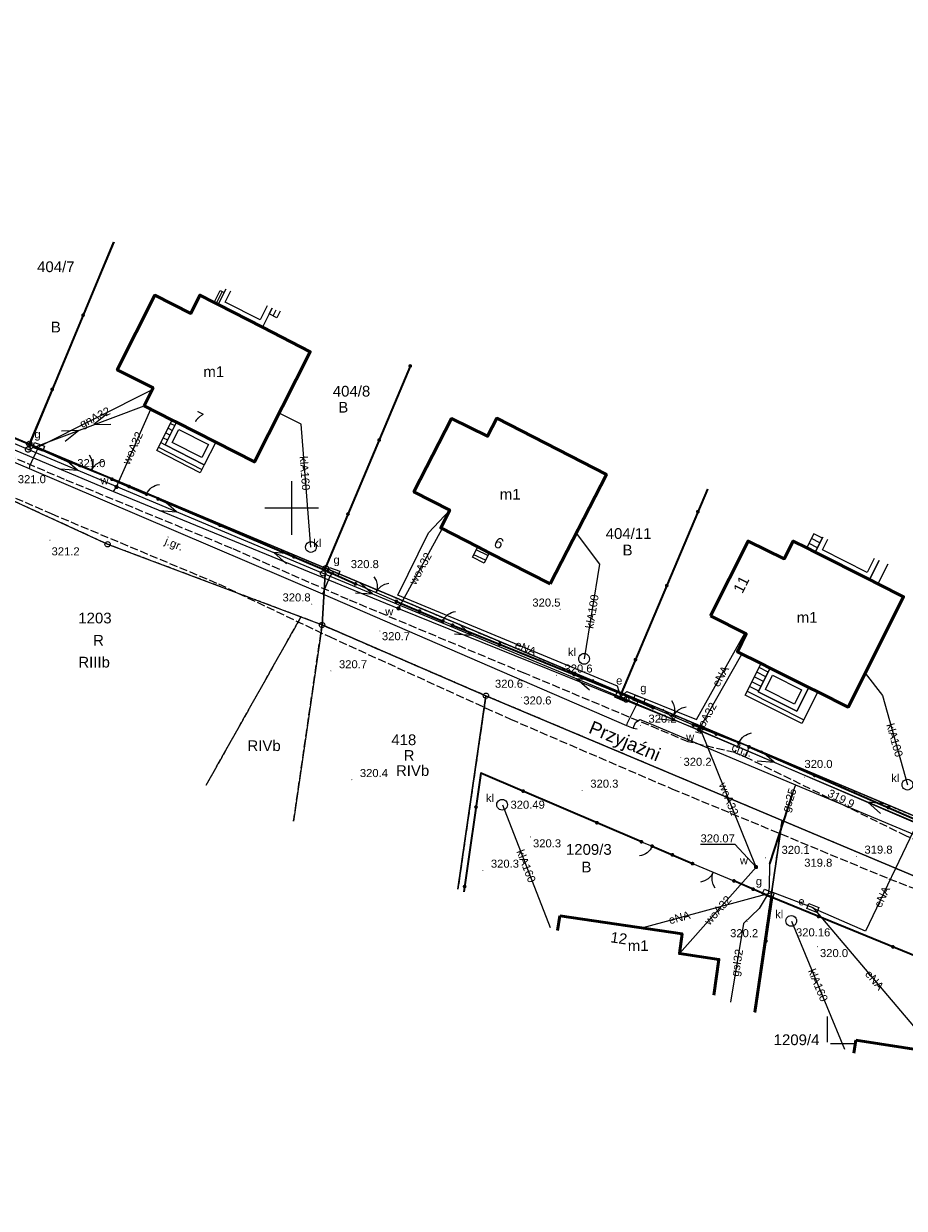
# Model space of a CAD drawing. Extents: x 6589215 to 6589645, y 5598604 to 5598830.
# Tile 3 of 6: x 6589325 to 6589407, y 5598685 to 5598795. Entities that reach past the tile are written whole.
import ezdxf
from ezdxf.enums import TextEntityAlignment as Align

# ---------------------------------------------------------------- set-up
doc = ezdxf.new("R2010")
doc.units = 0
doc.header["$LTSCALE"] = 0.5
for name, pattern in [('PRZER1-1', [2, 1, -1]), ('PRZER2-1', [3, 2, -1]), ('PRZER3-1', [4, 3, -1])]:
    doc.linetypes.add(name, pattern=pattern)
doc.layers.get('0').update_dxf_attribs({"linetype": 'CONTINUOUS', "lineweight": 13})
for name, color, linetype, lineweight in [('EGBS', 7, 'CONTINUOUS', 18), ('EGBT', 7, 'CONTINUOUS', 18), ('EGBU', 7, 'CONTINUOUS', 50), ('EGBU_O', 7, 'CONTINUOUS', 50), ('EGDE', 7, 'CONTINUOUS', 18), ('EGDE_O', 7, 'CONTINUOUS', 18), ('EGPG', 7, 'CONTINUOUS', 18), ('GELULI_O', 7, 'PRZER3-1', 18), ('GUPPRZ_O', 7, 'CONTINUOUS', 18), ('OTKC', 7, 'PRZER2-1', 18), ('OTKC_O', 7, 'PRZER2-1', 18), ('OTKJ', 7, 'PRZER3-1', 18), ('OTKJ_O', 7, 'PRZER3-1', 18), ('OTOB', 7, 'CONTINUOUS', 18), ('OTOF', 7, 'CONTINUOUS', 18), ('OTOO', 7, 'CONTINUOUS', 35), ('OTRN', 7, 'CONTINUOUS', 13), ('OTRN_O', 7, 'CONTINUOUS', 13), ('SULO', 7, 'CONTINUOUS', 35), ('SUPP', 7, 'PRZER1-1', 18)]:
    doc.layers.add(name, color=color, linetype=linetype, lineweight=lineweight)
for name, color, linetype, lineweight, true_color in [('EGKK', 7, 'PRZER3-1', 18, 0x24bc24), ('EGKK_O', 7, 'PRZER3-1', 18, 0x24bc24), ('EGUG', 7, 'PRZER1-1', 18, 0x008000), ('EGUG_O', 7, 'PRZER1-1', 18, 0x008000), ('SUEP', 1, 'CONTINUOUS', 18, 0xff0000), ('SUEP_O', 1, 'CONTINUOUS', 18, 0xff0000), ('SUES', 1, 'CONTINUOUS', 18, 0xff0000), ('SUES_O', 1, 'CONTINUOUS', 18, 0xff0000), ('SUGP', 7, 'CONTINUOUS', 18, 0xbfbf00), ('SUGP_O', 7, 'CONTINUOUS', 18, 0xbfbf00), ('SUGS', 7, 'CONTINUOUS', 18, 0xbfbf00), ('SUGS_O', 7, 'CONTINUOUS', 18, 0xbfbf00), ('SUKM', 7, 'CONTINUOUS', 18, 0x803300), ('SUKM_O', 7, 'CONTINUOUS', 18, 0x803300), ('SUKP', 7, 'CONTINUOUS', 18, 0x803300), ('SUKP_O', 7, 'CONTINUOUS', 18, 0x803300), ('SUWP', 5, 'CONTINUOUS', 18, 0x0000ff), ('SUWP_O', 5, 'CONTINUOUS', 18, 0x0000ff), ('SUWW', 5, 'CONTINUOUS', 18, 0x0000ff), ('SUWW_O', 5, 'CONTINUOUS', 18, 0x0000ff)]:
    doc.layers.add(name, color=color, linetype=linetype, lineweight=lineweight, true_color=true_color)
doc.styles.add('GEO-INFO', font='arial.ttf')

# ---------------------------------------------------------------- blocks, each defined once
blk = doc.blocks.new('KOLO')
blk.add_hatch(color=0).paths.add_polyline_path([(-0.5, 0), (-0.482963, -0.12941), (-0.433013, -0.25), (-0.353553, -0.353553), (-0.25, -0.433013), (-0.12941, -0.482963), (0, -0.5), (0.12941, -0.482963), (0.25, -0.433013), (0.353553, -0.353553), (0.433013, -0.25), (0.482963, -0.12941), (0.5, 0), (0.482963, 0.12941), (0.433013, 0.25), (0.353553, 0.353553), (0.25, 0.433013), (0.12941, 0.482963), (0, 0.5), (-0.12941, 0.482963), (-0.25, 0.433013), (-0.353553, 0.353553), (-0.433013, 0.25), (-0.482963, 0.12941)])
blk = doc.blocks.new('SUEP1')
at = {"color": 0}
blk.add_lwpolyline([(-1.5, -1), (1.5, 0), (-1.5, 1)], dxfattribs=at)
blk = doc.blocks.new('OKRAG_PELNY')
at = {"color": 0}
blk.add_lwpolyline([(0, 0.5), (0.12941, 0.482963), (0.25, 0.433013), (0.353553, 0.353553), (0.433013, 0.25), (0.482963, 0.12941), (0.5, 0), (0.482963, -0.12941), (0.433013, -0.25), (0.353553, -0.353553), (0.25, -0.433013), (0.12941, -0.482963), (0, -0.5), (-0.12941, -0.482963), (-0.25, -0.433013), (-0.353553, -0.353553), (-0.433013, -0.25), (-0.482963, -0.12941), (-0.5, 0), (-0.482963, 0.12941), (-0.433013, 0.25), (-0.353553, 0.353553), (-0.25, 0.433013), (-0.12941, 0.482963)], close=True, dxfattribs=at)
blk = doc.blocks.new('SZAFA1')
at = {"color": 0}
blk.add_lwpolyline([(-1, -0.5), (-1, 0.5), (1, 0.5), (1, -0.5)], close=True, dxfattribs=at)
blk = doc.blocks.new('SLBRA')
at = {"color": 0}
for points in [[(1.732051, 1), (1.414214, 0.585786), (1, 0.267949), (0.517638, 0.068148), (0, 0)], [(0, 0), (0.517638, -0.068148), (1, -0.267949), (1.414214, -0.585786), (1.732051, -1)]]:
    blk.add_lwpolyline(points, dxfattribs=at)
blk = doc.blocks.new('KTOK04')
at = {"color": 0}
blk.add_lwpolyline([(0, 0), (-0.01711, -0.261052), (-0.068148, -0.517638), (-0.152241, -0.765367), (-0.267949, -1), (-0.413293, -1.217523), (-0.585786, -1.414214), (-0.782477, -1.586707), (-1, -1.732051)], dxfattribs=at)
blk = doc.blocks.new('EPPGN')
blk.add_hatch(color=0).paths.add_polyline_path([(0, -0.09), (0.027812, -0.085595), (0.052901, -0.072812), (0.072812, -0.052901), (0.085595, -0.027812), (0.09, 0), (0.085595, 0.027812), (0.072812, 0.052901), (0.052901, 0.072812), (0.027812, 0.085595), (0, 0.09), (-0.027812, 0.085595), (-0.052901, 0.072812), (-0.072812, 0.052901), (-0.085595, 0.027812), (-0.09, 0), (-0.085595, -0.027812), (-0.072812, -0.052901), (-0.052901, -0.072812), (-0.027812, -0.085595)])
blk = doc.blocks.new('EPPGS')
at = {"color": 0}
blk.add_lwpolyline([(0, 0.5), (0.154508, 0.475528), (0.293893, 0.404508), (0.404508, 0.293893), (0.475528, 0.154508), (0.5, 0), (0.475528, -0.154508), (0.404508, -0.293893), (0.293893, -0.404508), (0.154508, -0.475528), (0, -0.5), (-0.154508, -0.475528), (-0.293893, -0.404508), (-0.404508, -0.293893), (-0.475528, -0.154508), (-0.5, 0), (-0.475528, 0.154508), (-0.404508, 0.293893), (-0.293893, 0.404508), (-0.154508, 0.475528)], close=True, dxfattribs=at)

msp = doc.modelspace()

# ---------------------------------------------------------------- linework, layer by layer
at = {"color": 7, "linetype": 'Continuous', "lineweight": 13, "elevation": 100, "flags": 128}
for points in [[(6589350, 5598747.5), (6589350, 5598752.5)], [(6589347.5, 5598750), (6589352.5, 5598750)], [(6589400, 5598700.12), (6589400, 5598702.5)], [(6589400.29, 5598700), (6589402.5, 5598700)]]:
    msp.add_lwpolyline(points, dxfattribs=at)
at = {"layer": 'EGBS', "color": 7, "linetype": 'Continuous', "lineweight": 18, "elevation": 10.18}
for points in [[(6589343.33, 5598770.3), (6589343.69, 5598770.12), (6589343.12, 5598769), (6589342.76, 5598769.19)], [(6589337.4, 5598755.35), (6589338.85, 5598758.2), (6589339.25, 5598758), (6589338.18, 5598755.9), (6589341.84, 5598754.04), (6589341.45, 5598753.28)], [(6589367.36, 5598746.36), (6589368.43, 5598745.82), (6589367.95, 5598744.84), (6589366.88, 5598745.39)], [(6589392.33, 5598732.52), (6589393.81, 5598735.47), (6589394.66, 5598735.04), (6589393.55, 5598732.82), (6589397.15, 5598731.02), (6589398.26, 5598733.24), (6589399.1, 5598732.82), (6589397.63, 5598729.87)]]:
    msp.add_lwpolyline(points, close=True, dxfattribs=at)
at = {"layer": 'EGBS', "color": 7, "linetype": 'Continuous', "lineweight": 18, "elevation": 10.18, "flags": 128}
for points in [[(6589343.51, 5598770.21), (6589342.95, 5598769.09)], [(6589348.26, 5598767.94), (6589348.55, 5598768.51)], [(6589338.47, 5598757.44), (6589338.86, 5598757.24)], [(6589338.69, 5598757.89), (6589339.09, 5598757.69)], [(6589337.79, 5598756.11), (6589338.18, 5598755.9)], [(6589338.01, 5598756.55), (6589338.41, 5598756.35)], [(6589338.24, 5598757), (6589338.64, 5598756.8)], [(6589337.56, 5598755.66), (6589341.61, 5598753.6)], [(6589399.31, 5598746.74), (6589398.52, 5598747.14)], [(6589399.54, 5598747.19), (6589398.75, 5598747.58)], [(6589368.3, 5598745.55), (6589367.22, 5598746.08)], [(6589399.09, 5598746.29), (6589398.3, 5598746.69)], [(6589368.08, 5598745.11), (6589367, 5598745.63)], [(6589394.48, 5598734.68), (6589393.63, 5598735.11)], [(6589394.03, 5598733.79), (6589393.18, 5598734.22)], [(6589394.26, 5598734.24), (6589393.41, 5598734.66)], [(6589392.51, 5598732.88), (6589397.8, 5598730.22)], [(6589393.59, 5598732.89), (6589392.73, 5598733.32)], [(6589393.81, 5598733.34), (6589392.96, 5598733.77)]]:
    msp.add_lwpolyline(points, dxfattribs=at)
at = {"layer": 'EGBS', "color": 7, "linetype": 'Continuous', "lineweight": 18, "elevation": 10.18}
for points in [[(6589348.92, 5598768.36), (6589348.61, 5598767.76), (6589347.9, 5598768.13), (6589348.18, 5598768.66)], [(6589398.08, 5598746.26), (6589398.76, 5598747.6)], [(6589399.58, 5598747.26), (6589398.87, 5598745.86), (6589398.08, 5598746.26)], [(6589405.64, 5598744.74), (6589404.72, 5598742.91), (6589403.93, 5598743.31), (6589404.83, 5598745.08)]]:
    msp.add_lwpolyline(points, dxfattribs=at)
at = {"layer": 'EGBT', "color": 7, "linetype": 'Continuous', "lineweight": 18, "elevation": 10.18}
for points in [[(6589343.12, 5598769), (6589343.69, 5598770.12), (6589343.87, 5598770.46)], [(6589343.79, 5598769.22), (6589344.14, 5598769.89), (6589344.33, 5598770.27)], [(6589348.18, 5598768.66), (6589347.9, 5598768.13), (6589347.26, 5598766.88), (6589343.12, 5598769)], [(6589347.71, 5598768.86), (6589347.04, 5598767.55), (6589343.79, 5598769.22)], [(6589398.87, 5598745.86), (6589399.58, 5598747.26)], [(6589399.54, 5598746.08), (6589400.04, 5598747.07)], [(6589404.36, 5598745.27), (6589403.71, 5598743.98), (6589399.54, 5598746.08)], [(6589404.83, 5598745.08), (6589403.93, 5598743.31), (6589398.87, 5598745.86)]]:
    msp.add_lwpolyline(points, dxfattribs=at)
for points in [[(6589338.18, 5598755.9), (6589339.25, 5598758), (6589342.9, 5598756.14), (6589341.84, 5598754.04)], [(6589338.85, 5598756.12), (6589339.47, 5598757.33), (6589342.23, 5598755.92), (6589341.62, 5598754.71)], [(6589393.55, 5598732.82), (6589394.66, 5598735.04), (6589398.26, 5598733.24), (6589397.15, 5598731.02)], [(6589394.22, 5598733.04), (6589394.88, 5598734.37), (6589397.59, 5598733.01), (6589396.93, 5598731.69)]]:
    msp.add_lwpolyline(points, close=True, dxfattribs=at)
at = {"layer": 'EGBU', "color": 7, "linetype": 'Continuous', "lineweight": 50, "elevation": 10.18}
for points in [[(6589336.22, 5598759.54), (6589337.06, 5598761.21), (6589333.72, 5598762.9), (6589337.23, 5598769.86), (6589340.58, 5598768.17), (6589341.43, 5598769.87), (6589342.76, 5598769.19), (6589343.12, 5598769), (6589347.26, 5598766.88), (6589351.73, 5598764.59), (6589346.51, 5598754.3), (6589342.9, 5598756.14), (6589339.25, 5598758), (6589338.85, 5598758.2)], [(6589374.11, 5598742.92), (6589368.43, 5598745.82), (6589367.36, 5598746.36), (6589363.91, 5598748.13), (6589364.75, 5598749.8), (6589361.41, 5598751.51), (6589364.92, 5598758.35), (6589368.28, 5598756.7), (6589369.15, 5598758.38), (6589379.37, 5598753.11)], [(6589389.09, 5598739.92), (6589392.59, 5598746.91), (6589395.97, 5598745.25), (6589396.81, 5598746.9), (6589398.08, 5598746.26), (6589398.87, 5598745.86), (6589403.93, 5598743.31), (6589404.72, 5598742.91), (6589407.12, 5598741.7), (6589401.93, 5598731.4), (6589399.1, 5598732.82), (6589398.26, 5598733.24), (6589394.66, 5598735.04), (6589393.81, 5598735.47), (6589391.6, 5598736.57), (6589392.43, 5598738.23)]]:
    msp.add_lwpolyline(points, close=True, dxfattribs=at)
for points in [[(6589374.81, 5598710.54), (6589375.01, 5598711.91)], [(6589375.01, 5598711.91), (6589386.43, 5598710.24), (6589386.19, 5598708.39), (6589389.88, 5598707.85), (6589389.4, 5598704.5)], [(6589402.46, 5598699.1), (6589402.65, 5598700.31)], [(6589402.65, 5598700.31), (6589414.1, 5598698.53), (6589413.83, 5598696.69), (6589417.52, 5598696.11), (6589417.04, 5598693.07)]]:
    msp.add_lwpolyline(points, dxfattribs=at)
at = {"layer": 'EGDE', "color": 7, "linetype": 'Continuous', "lineweight": 18, "elevation": 10.22}
for points in [[(6589232.1, 5598795.22), (6589231.37, 5598790.1), (6589252.28, 5598781.28), (6589290.16, 5598765.31), (6589306.75, 5598758.33), (6589313.78, 5598755.37), (6589332.81, 5598746.61), (6589352.83, 5598739.08), (6589353.16, 5598744.37), (6589325.5, 5598755.98), (6589297.84, 5598767.6), (6589270.18, 5598779.22)], [(6589352.83, 5598739.08), (6589368.13, 5598732.46), (6589395.77, 5598720.81), (6589420.11, 5598710.56), (6589423.43, 5598709.17), (6589425.19, 5598708.43), (6589444.18, 5598700.48), (6589451.09, 5598697.59), (6589463.28, 5598692.49), (6589482.19, 5598684.58), (6589489.46, 5598681.53), (6589491.39, 5598686.15), (6589463.75, 5598697.79), (6589436.1, 5598709.44), (6589408.45, 5598721.08), (6589380.81, 5598732.72), (6589353.16, 5598744.37)]]:
    msp.add_lwpolyline(points, close=True, dxfattribs=at)
for points in [[(6589305.72, 5598786.34), (6589297.84, 5598767.6), (6589325.5, 5598755.98), (6589333.41, 5598774.81)], [(6589333.41, 5598774.81), (6589325.5, 5598755.98), (6589353.16, 5598744.37), (6589361.11, 5598763.28)], [(6589361.11, 5598763.28), (6589353.16, 5598744.37), (6589380.81, 5598732.72), (6589388.8, 5598751.75)], [(6589311.08, 5598736.92), (6589313.78, 5598755.37), (6589332.81, 5598746.61), (6589352.83, 5598739.08)], [(6589388.8, 5598751.75), (6589380.81, 5598732.72), (6589408.45, 5598721.08), (6589416.5, 5598740.22)], [(6589352.83, 5598739.08), (6589350.17, 5598720.74)], [(6589365.51, 5598714.39), (6589368.13, 5598732.46), (6589352.83, 5598739.08), (6589350.17, 5598720.74)], [(6589395.77, 5598720.81), (6589368.13, 5598732.46), (6589365.51, 5598714.39)], [(6589393.18, 5598702.94), (6589395.77, 5598720.81)], [(6589423.43, 5598709.17), (6589420.11, 5598710.56), (6589395.77, 5598720.81), (6589393.18, 5598702.94)]]:
    msp.add_lwpolyline(points, dxfattribs=at)
at = {"layer": 'EGKK', "color": 82, "linetype": 'PRZER3-1', "lineweight": 18, "ltscale": 0.5, "true_color": 0x24bc24, "elevation": 10.06}
for points in [[(6589342.01, 5598724.12), (6589350.86, 5598739.82), (6589332.81, 5598746.61), (6589313.78, 5598755.37), (6589311.08, 5598736.92)], [(6589350.17, 5598720.74), (6589352.83, 5598739.08), (6589350.86, 5598739.82), (6589342.01, 5598724.12)], [(6589350.17, 5598720.74), (6589352.83, 5598739.08), (6589368.13, 5598732.46), (6589365.51, 5598714.39)]]:
    msp.add_lwpolyline(points, dxfattribs=at)
at = {"layer": 'EGUG', "color": 96, "linetype": 'PRZER1-1', "lineweight": 18, "ltscale": 0.5, "true_color": 0x008000, "elevation": 10.08}
for points in [[(6589353.16, 5598744.37), (6589352.83, 5598739.08), (6589350.86, 5598739.82), (6589332.81, 5598746.61), (6589313.78, 5598755.37), (6589306.75, 5598758.33), (6589290.16, 5598765.31), (6589252.28, 5598781.28), (6589231.37, 5598790.1), (6589232.1, 5598795.22), (6589270.18, 5598779.22), (6589272.95, 5598778.05), (6589292.31, 5598769.92), (6589297.84, 5598767.6), (6589325.5, 5598755.98), (6589346.26, 5598747.26)], [(6589436.1, 5598709.44), (6589463.75, 5598697.79), (6589491.39, 5598686.15), (6589489.46, 5598681.53), (6589482.19, 5598684.58), (6589463.28, 5598692.49), (6589451.09, 5598697.59), (6589444.18, 5598700.48), (6589425.19, 5598708.43), (6589423.43, 5598709.17), (6589420.11, 5598710.56), (6589395.77, 5598720.81), (6589368.13, 5598732.46), (6589352.83, 5598739.08), (6589353.16, 5598744.37), (6589380.81, 5598732.72), (6589408.45, 5598721.08)]]:
    msp.add_lwpolyline(points, close=True, dxfattribs=at)
for points in [[(6589305.72, 5598786.34), (6589297.84, 5598767.6), (6589325.5, 5598755.98)], [(6589325.5, 5598755.98), (6589333.41, 5598774.81)], [(6589333.41, 5598774.81), (6589325.5, 5598755.98), (6589346.26, 5598747.26), (6589353.16, 5598744.37), (6589361.11, 5598763.28)], [(6589388.8, 5598751.75), (6589380.81, 5598732.72), (6589353.16, 5598744.37), (6589361.11, 5598763.28)], [(6589350.17, 5598720.74), (6589352.83, 5598739.08), (6589350.86, 5598739.82), (6589332.81, 5598746.61), (6589313.78, 5598755.37), (6589311.08, 5598736.92)], [(6589388.8, 5598751.75), (6589380.81, 5598732.72)], [(6589380.81, 5598732.72), (6589408.45, 5598721.08), (6589416.5, 5598740.22)], [(6589350.17, 5598720.74), (6589352.83, 5598739.08), (6589368.13, 5598732.46), (6589365.51, 5598714.39)], [(6589393.18, 5598702.94), (6589395.77, 5598720.81), (6589368.13, 5598732.46), (6589365.51, 5598714.39)], [(6589423.43, 5598709.17), (6589420.11, 5598710.56), (6589395.77, 5598720.81), (6589393.18, 5598702.94)]]:
    msp.add_lwpolyline(points, dxfattribs=at)
at = {"layer": 'GUPPRZ_O', "color": 7, "linetype": 'Continuous', "lineweight": 9, "elevation": 10.8, "flags": 128}
msp.add_lwpolyline([(6589388.16, 5598718.6), (6589391.37, 5598718.6), (6589393.34, 5598716.47)], dxfattribs=at)
at = {"layer": 'OTKC', "color": 7, "linetype": 'PRZER2-1', "lineweight": 18, "ltscale": 0.5, "elevation": 10.18}
msp.add_lwpolyline([(6589391.36, 5598727.15), (6589392.32, 5598726.75), (6589392.69, 5598727.69), (6589391.75, 5598728.06)], close=True, dxfattribs=at)
at = {"layer": 'OTKJ', "color": 7, "linetype": 'PRZER3-1', "lineweight": 18, "ltscale": 0.5, "elevation": 10.18}
msp.add_lwpolyline([(6589316.87, 5598754.12), (6589327.54, 5598749.47), (6589343.17, 5598742.91), (6589353.51, 5598737.99), (6589370.41, 5598730.28), (6589385.48, 5598723.78), (6589405.74, 5598715.38), (6589427.35, 5598707.02), (6589448.15, 5598697.39), (6589449.15, 5598701.25), (6589428.9, 5598710.17), (6589407.38, 5598719.36), (6589392.32, 5598726.75), (6589391.36, 5598727.15), (6589387.02, 5598728.16), (6589371.78, 5598734.54), (6589355.28, 5598741.44), (6589344.43, 5598746.22), (6589328.79, 5598752.67), (6589318.1, 5598757.21)], dxfattribs=at)
at = {"layer": 'OTOB', "color": 7, "linetype": 'Continuous', "lineweight": 18, "elevation": 10.18}
for points in [[(6589333.22, 5598752.68), (6589329.36, 5598754.25)], [(6589359.77, 5598741.27), (6589355.94, 5598742.9)], [(6589387.5, 5598729.73), (6589383.73, 5598731.35)], [(6589387.41, 5598716.79), (6589391.28, 5598715.17)]]:
    msp.add_lwpolyline(points, dxfattribs=at)
at = {"layer": 'OTOF', "color": 7, "linetype": 'Continuous', "lineweight": 18, "elevation": 10.18}
for points in [[(6589337.53, 5598750.84), (6589336.45, 5598751.29)], [(6589365.01, 5598739.05), (6589364.1, 5598739.44)], [(6589392.69, 5598727.69), (6589391.75, 5598728.06)], [(6589382.64, 5598718.83), (6589383.64, 5598718.42)]]:
    msp.add_lwpolyline(points, dxfattribs=at)
at = {"layer": 'OTOO', "color": 7, "linetype": 'Continuous', "lineweight": 35, "elevation": 10.18}
for points in [[(6589333.37, 5598774.83), (6589325.52, 5598755.96)], [(6589361.08, 5598763.29), (6589353.06, 5598744.22)], [(6589309.93, 5598762.43), (6589325.52, 5598755.96), (6589329.36, 5598754.25)], [(6589333.22, 5598752.68), (6589336.45, 5598751.29)], [(6589388.8, 5598751.75), (6589380.75, 5598732.67), (6589383.73, 5598731.35)], [(6589337.53, 5598750.84), (6589353.06, 5598744.22), (6589355.94, 5598742.9)], [(6589359.77, 5598741.27), (6589364.1, 5598739.44)], [(6589392.69, 5598727.69), (6589408.39, 5598720.86), (6589416.52, 5598740.21)], [(6589365.01, 5598739.05), (6589380.75, 5598732.67)], [(6589391.75, 5598728.06), (6589387.5, 5598729.73)], [(6589382.64, 5598718.83), (6589367.65, 5598725.25), (6589366.07, 5598714.16)], [(6589383.64, 5598718.42), (6589387.41, 5598716.79)], [(6589394.86, 5598713.63), (6589391.28, 5598715.17)], [(6589394.86, 5598713.63), (6589393.27, 5598702.9)], [(6589410.44, 5598707.23), (6589394.86, 5598713.63)]]:
    msp.add_lwpolyline(points, dxfattribs=at)
at = {"layer": 'SUEP', "color": 1, "linetype": 'Continuous', "lineweight": 18, "true_color": 0xff0000, "elevation": 10.14}
for points in [[(6589491.72, 5598686.76), (6589464.6, 5598697.82), (6589436.83, 5598709.22), (6589408.38, 5598720.56), (6589381.22, 5598732.12), (6589352.93, 5598743.89), (6589325.4, 5598755.46), (6589297.83, 5598767.14), (6589270.09, 5598778.92)], [(6589325.4, 5598755.46), (6589336.22, 5598759.54)], [(6589380.72, 5598732.37), (6589380.4, 5598733.36), (6589359.9, 5598741.87), (6589362.76, 5598747.69), (6589364.75, 5598749.8)], [(6589380.72, 5598732.37), (6589381.27, 5598732.87), (6589387.77, 5598730.25), (6589392.28, 5598738.3)], [(6589381.22, 5598732.12), (6589380.72, 5598732.37)], [(6589381.22, 5598732.12), (6589380.72, 5598732.37)], [(6589408.38, 5598720.56), (6589403.56, 5598710.48), (6589398.63, 5598712.64)], [(6589398.67, 5598712.67), (6589394.92, 5598714.1), (6589382.76, 5598710.78)], [(6589398.67, 5598712.67), (6589410.12, 5598699.15)]]:
    msp.add_lwpolyline(points, dxfattribs=at)
at = {"layer": 'SUGP', "color": 52, "linetype": 'Continuous', "lineweight": 18, "true_color": 0xbfbf00, "elevation": 10.14}
for points in [[(6589231.87, 5598791.76), (6589235.96, 5598791.32), (6589238, 5598790.64), (6589238.18, 5598790.59), (6589238.34, 5598790.54), (6589269.17, 5598777.34), (6589306.55, 5598761.68), (6589325.49, 5598753.67), (6589352.87, 5598741.99), (6589381.26, 5598729.67), (6589381.88, 5598729.44)], [(6589336.96, 5598761.02), (6589326.38, 5598755.71)], [(6589325.56, 5598753.94), (6589326.11, 5598755.14)], [(6589326.11, 5598755.14), (6589326.38, 5598755.71)], [(6589325.49, 5598753.67), (6589325.55, 5598753.81)], [(6589325.55, 5598753.81), (6589325.56, 5598753.94)], [(6589353.59, 5598743.63), (6589353.92, 5598744.04)], [(6589353.04, 5598742.29), (6589353.59, 5598743.63)], [(6589352.87, 5598741.99), (6589352.95, 5598742.1)], [(6589352.95, 5598742.1), (6589353.04, 5598742.29)], [(6589381.34, 5598729.94), (6589382.22, 5598731.67)], [(6589382.22, 5598731.67), (6589382.43, 5598732.1)], [(6589381.26, 5598729.67), (6589381.3, 5598729.82)], [(6589381.3, 5598729.82), (6589381.34, 5598729.94)], [(6589381.88, 5598729.44), (6589382.1, 5598729.98), (6589382.49, 5598730.23), (6589383.22, 5598729.96), (6589397.02, 5598724.16), (6589408.69, 5598719.27), (6589423.77, 5598712.95), (6589436.59, 5598707.21), (6589450.76, 5598701.65), (6589465.26, 5598695.62), (6589487.64, 5598686.6)], [(6589381.88, 5598729.44), (6589382.23, 5598729.36)], [(6589397.02, 5598724.16), (6589396.73, 5598723.36), (6589394.59, 5598716.76), (6589394.58, 5598714.56)], [(6589394.48, 5598713.99), (6589393.64, 5598712.6), (6589392.17, 5598711.2), (6589390.95, 5598703.86)], [(6589394.58, 5598714.56), (6589394.48, 5598713.99)]]:
    msp.add_lwpolyline(points, dxfattribs=at)
at = {"layer": 'SUKP', "color": 36, "linetype": 'Continuous', "lineweight": 18, "true_color": 0x803300, "elevation": 10.14}
for points in [[(6589351.79, 5598746.35), (6589350.88, 5598757.83), (6589348.82, 5598758.85)], [(6589376.55, 5598747.65), (6589378.74, 5598744.74), (6589377.29, 5598735.91)], [(6589403.53, 5598734.57), (6589405.13, 5598732.48), (6589407.47, 5598724.16)], [(6589369.67, 5598722.29), (6589374.11, 5598710.83)], [(6589396.65, 5598711.43), (6589401.61, 5598699.45)]]:
    msp.add_lwpolyline(points, dxfattribs=at)
at = {"layer": 'SULO', "color": 7, "linetype": 'Continuous', "lineweight": 35, "elevation": 10.12}
msp.add_lwpolyline([(6589396.73, 5598723.36), (6589394.59, 5598716.76)], dxfattribs=at)
at = {"layer": 'SUWP', "color": 5, "linetype": 'Continuous', "lineweight": 18, "true_color": 0x0000ff, "elevation": 10.14}
for points in [[(6589253.22, 5598785.73), (6589277.85, 5598774.7), (6589305.68, 5598763.18), (6589333.37, 5598751.53), (6589359.97, 5598740.62), (6589388, 5598729.29), (6589388.23, 5598729.19), (6589415.26, 5598717.58), (6589415.67, 5598717.4), (6589435.86, 5598708.72), (6589442.31, 5598706.13), (6589442.99, 5598705.83), (6589465.95, 5598696.55), (6589470.91, 5598694.52), (6589498.32, 5598683.33), (6589525.99, 5598672.2), (6589542.2, 5598665.66), (6589576.49, 5598651.09), (6589576.15, 5598648.12), (6589573.42, 5598628.35)], [(6589333.65, 5598751.96), (6589336.84, 5598759.22)], [(6589333.37, 5598751.53), (6589333.65, 5598751.96)], [(6589359.97, 5598740.62), (6589364.04, 5598748.06)], [(6589388, 5598729.29), (6589392.02, 5598736.36)], [(6589393.34, 5598716.47), (6589388.23, 5598729.19)], [(6589386.19, 5598708.39), (6589393.34, 5598716.47)]]:
    msp.add_lwpolyline(points, dxfattribs=at)

# ---------------------------------------------------------------- block references
at = {"layer": 'EGPG', "color": 7, "lineweight": 18, "xscale": 0.5, "yscale": 0.5}
for name, p in [('EPPGS', (6589325.5, 5598755.98, 10.24)), ('EPPGS', (6589332.81, 5598746.61, 10.24)), ('EPPGS', (6589353.16, 5598744.37, 10.24)), ('EPPGS', (6589352.83, 5598739.08, 10.24)), ('EPPGN', (6589380.81, 5598732.72, 10.24)), ('EPPGS', (6589368.13, 5598732.46, 10.24)), ('EPPGN', (6589395.77, 5598720.81, 10.24))]:
    msp.add_blockref(name, p, dxfattribs=at)
at = {"layer": 'OTOB', "color": 7, "lineweight": 18, "xscale": 0.75, "yscale": 0.75}
for p, rotation in [((6589331.29, 5598753.46, 10.18), 67.8666667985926), ((6589357.86, 5598742.08, 10.18), 66.94600419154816), ((6589385.62, 5598730.54, 10.18), 66.74640556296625), ((6589389.35, 5598715.98, 10.18), 247.2855876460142)]:
    msp.add_blockref('SLBRA', p, dxfattribs=dict(at, rotation=rotation))
at = {"layer": 'OTOF', "color": 7, "lineweight": 18, "xscale": 0.75, "yscale": 0.75}
for p, rotation in [((6589336.45, 5598751.29, 10.18), 157.380135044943), ((6589364.1, 5598739.44, 10.18), 156.8014094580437), ((6589391.75, 5598728.06, 10.18), 158.5145567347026), ((6589383.64, 5598718.42, 10.18), 337.7063708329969)]:
    msp.add_blockref('KTOK04', p, dxfattribs=dict(at, rotation=rotation))
at = {"layer": 'OTOO', "color": 7, "lineweight": 35, "xscale": 0.35, "yscale": 0.35}
for p in [(6589330.52, 5598767.99, 10.18), (6589361.06, 5598763.25, 10.18), (6589327.64, 5598761.07, 10.18), (6589325.52, 5598755.96, 10.18), (6589358.16, 5598756.34, 10.18), (6589329.36, 5598754.25, 10.18), (6589333.22, 5598752.68, 10.18), (6589334.83, 5598751.99, 10.18), (6589336.45, 5598751.29, 10.18), (6589337.53, 5598750.84, 10.18), (6589355.25, 5598749.43, 10.18), (6589387.91, 5598749.65, 10.18), (6589343.3, 5598748.38, 10.18), (6589350.2, 5598745.44, 10.18), (6589353.06, 5598744.22, 10.18), (6589355.94, 5598742.9, 10.18), (6589385, 5598742.74, 10.18), (6589359.77, 5598741.27, 10.18), (6589361.93, 5598740.36, 10.18), (6589364.1, 5598739.44, 10.18), (6589365.01, 5598739.05, 10.18), (6589369.4, 5598737.27, 10.18), (6589382.08, 5598735.83, 10.18), (6589376.36, 5598734.45, 10.18), (6589380.75, 5598732.67, 10.18), (6589383.73, 5598731.35, 10.18), (6589387.5, 5598729.73, 10.18), (6589389.62, 5598728.89, 10.18), (6589391.75, 5598728.06, 10.18), (6589392.69, 5598727.69, 10.18), (6589398.82, 5598725.02, 10.18), (6589371.6, 5598723.56, 10.18), (6589367.2, 5598722.07, 10.18), (6589405.7, 5598722.03, 10.18), (6589378.49, 5598720.61, 10.18), (6589382.64, 5598718.83, 10.18), (6589383.64, 5598718.42, 10.18), (6589385.53, 5598717.61, 10.18), (6589387.41, 5598716.79, 10.18), (6589391.28, 5598715.17, 10.18), (6589366.14, 5598714.65, 10.18), (6589393.07, 5598714.4, 10.18), (6589394.86, 5598713.63, 10.18), (6589394.86, 5598713.63, 10.18), (6589394.86, 5598713.63, 10.18), (6589399.18, 5598711.85, 10.18), (6589394.26, 5598709.57, 10.18), (6589406.12, 5598709.01, 10.18)]:
    msp.add_blockref('KOLO', p, dxfattribs=at)
at = {"layer": 'OTRN', "color": 7, "lineweight": 13, "xscale": 0.09, "yscale": 0.09}
for p in [(6589329.23, 5598753.56, 10.08), (6589327.43, 5598746.99, 10.08), (6589354.04, 5598743.06, 10.08), (6589351.87, 5598741.02, 10.08), (6589375.05, 5598740.54, 10.08), (6589358.22, 5598738.51, 10.08), (6589353.66, 5598734.78, 10.08), (6589374.71, 5598734.38, 10.08), (6589372.03, 5598733.25, 10.08), (6589371.46, 5598732.31, 10.08), (6589382.55, 5598729.7, 10.08), (6589386.31, 5598726.68, 10.08), (6589355.61, 5598724.62, 10.08), (6589397.88, 5598724.87, 10.08), (6589377.12, 5598723.63, 10.08), (6589399.57, 5598723.19, 10.08), (6589398.21, 5598718.5, 10.08), (6589394.22, 5598717.33, 10.08), (6589402.71, 5598717.47, 10.08), (6589367.84, 5598716.16, 10.08)]:
    msp.add_blockref('KOLO', p, dxfattribs=at)
at = {"layer": 'OTRN', "color": 7, "lineweight": 13, "xscale": 0.09, "yscale": 0.09, "rotation": 269.9999974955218}
for p in [(6589372.29, 5598719.28, 10.08), (6589392.52, 5598711.4, 10.08), (6589399.08, 5598709.03, 10.08)]:
    msp.add_blockref('KOLO', p, dxfattribs=at)
at = {"layer": 'SUEP', "color": 1, "lineweight": 18, "true_color": 0xff0000, "xscale": 0.5, "yscale": 0.5}
for p, rotation in [((6589332.24, 5598758.04, 10.15), 200.6604301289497), ((6589329.38, 5598756.96, 10.15), 20.66043012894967), ((6589329.32, 5598753.81, 10.15), 337.2045039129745), ((6589338.54, 5598749.94, 10.15), 337.2045039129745), ((6589349.01, 5598745.54, 10.15), 157.2045039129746), ((6589356.85, 5598742.26, 10.15), 337.410341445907), ((6589366.09, 5598738.42, 10.15), 337.410341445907), ((6589377.3, 5598733.75, 10.15), 157.410341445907), ((6589385.13, 5598730.46, 10.15), 336.9441388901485), ((6589394.33, 5598726.54, 10.15), 336.9441388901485), ((6589404.47, 5598722.22, 10.15), 156.9441388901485)]:
    msp.add_blockref('SUEP1', p, dxfattribs=dict(at, rotation=rotation))
at = {"layer": 'SUES', "color": 1, "lineweight": 18, "true_color": 0xff0000, "xscale": 0.5, "yscale": 0.5}
for p, rotation in [((6589380.72, 5598732.37, 10.16), 336.3894755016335), ((6589398.63, 5598712.64, 10.16), 338.4134791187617)]:
    msp.add_blockref('SZAFA1', p, dxfattribs=dict(at, rotation=rotation))
at = {"layer": 'SUGS', "color": 52, "lineweight": 18, "true_color": 0xbfbf00, "xscale": 0.5, "yscale": 0.5}
for p, rotation in [((6589326.38, 5598755.71, 10.16), 339.9066950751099), ((6589353.92, 5598744.04, 10.16), 339.9066950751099), ((6589382.43, 5598732.1, 10.16), 339.9066950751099), ((6589394.48, 5598713.99, 10.16), 337.1236593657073)]:
    msp.add_blockref('SZAFA1', p, dxfattribs=dict(at, rotation=rotation))
at = {"layer": 'SUKM', "color": 36, "lineweight": 18, "true_color": 0x803300, "rotation": 269.9999974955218}
msp.add_blockref('OKRAG_PELNY', (6589351.79, 5598746.35, 10.16), dxfattribs=at)
at = {"layer": 'SUKM', "color": 36, "lineweight": 18, "true_color": 0x803300}
for p in [(6589377.29, 5598735.91, 10.16), (6589407.47, 5598724.16, 10.16), (6589369.64, 5598722.29, 10.16), (6589396.63, 5598711.44, 10.16)]:
    msp.add_blockref('OKRAG_PELNY', p, dxfattribs=at)
at = {"layer": 'SUPP', "color": 7, "lineweight": 18, "xscale": 0.5, "yscale": 0.5}
for p in [(6589325.4, 5598755.46, 10.16), (6589352.93, 5598743.89, 10.16), (6589381.22, 5598732.12, 10.16)]:
    msp.add_blockref('OKRAG_PELNY', p, dxfattribs=at)
at = {"layer": 'SUWW', "color": 5, "lineweight": 18, "true_color": 0x0000ff, "xscale": 0.4, "yscale": 0.4}
for p in [(6589333.65, 5598751.96, 10.16), (6589359.97, 5598740.62, 10.16)]:
    msp.add_blockref('KOLO', p, dxfattribs=at)
for p, rotation in [((6589388, 5598729.29, 10.16), 243.5665028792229), ((6589393.34, 5598716.47, 10.16), 269.9999974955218)]:
    msp.add_blockref('KOLO', p, dxfattribs=dict(at, rotation=rotation))

# ---------------------------------------------------------------- texts
at = {"layer": 'EGBU_O', "color": 7, "linetype": 'Continuous', "lineweight": 0, "style": 'GEO-INFO'}
for p in [(6589342.72, 5598762.72, 10.8), (6589370.39, 5598751.28, 10.8), (6589398.11, 5598739.78, 10.8)]:
    msp.add_text('m1', height=1, dxfattribs=at).set_placement(p, align=Align.MIDDLE)
for s, rotation, p in [('7', 334.4361, (6589341.51, 5598758.92, 10.8)), ('9', 152.9528, (6589369.12, 5598746.27, 10.8)), ('11', 63.4022, (6589391.51, 5598743.08, 10.8)), ('12', 351.6803, (6589380.61, 5598710.33, 10.8))]:
    msp.add_text(s, height=1, rotation=rotation, dxfattribs=at).set_placement(p, align=Align.TOP_CENTER)
msp.add_text('m1', height=1, dxfattribs=at).set_placement((6589382.34, 5598709.13, 10.8), align=Align.MIDDLE_CENTER)
at = {"layer": 'EGDE_O', "color": 7, "linetype": 'Continuous', "lineweight": 0, "style": 'GEO-INFO'}
for s, p in [('404/7', (6589327.98, 5598772.54, 10.81)), ('404/8', (6589355.58, 5598760.92, 10.81)), ('404/11', (6589381.44, 5598747.63, 10.81)), ('1209/3', (6589377.73, 5598718.13, 10.81)), ('1209/4', (6589397.12, 5598700.36, 10.81))]:
    msp.add_text(s, height=1, dxfattribs=at).set_placement(p, align=Align.MIDDLE)
for s, p in [('1203', (6589331.63, 5598739.72, 10.81)), ('418', (6589360.46, 5598728.35, 10.81))]:
    msp.add_text(s, height=1, dxfattribs=at).set_placement(p, align=Align.MIDDLE_CENTER)
at = {"layer": 'EGKK_O', "color": 82, "linetype": 'Continuous', "lineweight": 0, "true_color": 0x24bc24, "style": 'GEO-INFO'}
for s, p in [('RIIIb', (6589331.55, 5598735.6, 10.8)), ('RIVb', (6589347.42, 5598727.8, 10.8)), ('RIVb', (6589361.28, 5598725.48, 10.8))]:
    msp.add_text(s, height=1, dxfattribs=at).set_placement(p, align=Align.MIDDLE_CENTER)
at = {"layer": 'EGUG_O', "color": 96, "linetype": 'Continuous', "lineweight": 0, "true_color": 0x008000, "style": 'GEO-INFO'}
for p in [(6589327.98, 5598766.89, 10.8), (6589381.35, 5598746.07, 10.8), (6589377.51, 5598716.47, 10.8)]:
    msp.add_text('B', height=1, dxfattribs=at).set_placement(p, align=Align.MIDDLE)
for s, p in [('B', (6589354.81, 5598759.4, 10.8)), ('R', (6589331.96, 5598737.64, 10.8)), ('R', (6589360.95, 5598726.89, 10.8))]:
    msp.add_text(s, height=1, dxfattribs=at).set_placement(p, align=Align.MIDDLE_CENTER)
at = {"layer": 'GELULI_O', "color": 7, "linetype": 'Continuous', "lineweight": 0, "style": 'GEO-INFO'}
msp.add_text('Przyjaźni', height=1.238, rotation=337.1594, dxfattribs=at).set_placement((6589381.04, 5598728.11, 10.8), align=Align.MIDDLE)
at = {"layer": 'GUPPRZ_O', "color": 36, "linetype": 'Continuous', "lineweight": 0, "true_color": 0x803300, "style": 'GEO-INFO'}
for s, p in [('320.49', (6589370.42, 5598722.29, 10.8)), ('320.16', (6589397.07, 5598710.37, 10.8))]:
    msp.add_text(s, height=0.75, dxfattribs=at).set_placement(p, align=Align.MIDDLE_LEFT)
at = {"layer": 'GUPPRZ_O', "color": 5, "linetype": 'Continuous', "lineweight": 0, "true_color": 0x0000ff, "style": 'GEO-INFO'}
msp.add_text('320.07', height=0.75, dxfattribs=at).set_placement((6589388.16, 5598719.52, 10.8), align=Align.TOP_LEFT)
at = {"layer": 'OTKC_O', "color": 7, "linetype": 'Continuous', "lineweight": 0, "style": 'GEO-INFO'}
msp.add_text('ch.i.', height=0.75, rotation=341.2057, dxfattribs=at).set_placement((6589392.03, 5598727.41, 10.8), align=Align.MIDDLE)
at = {"layer": 'OTKJ_O', "color": 7, "linetype": 'Continuous', "lineweight": 0, "style": 'GEO-INFO'}
msp.add_text('j.gr.', height=0.75, rotation=337.9372, dxfattribs=at).set_placement((6589338.99, 5598746.57, 10.8), align=Align.MIDDLE)
at = {"layer": 'OTRN_O', "color": 7, "linetype": 'Continuous', "lineweight": 0, "style": 'GEO-INFO'}
for s, p in [('321.0', (6589329.98, 5598753.81, 10.8)), ('321.0', (6589324.43, 5598752.31, 10.8)), ('321.2', (6589327.58, 5598745.57, 10.8)), ('320.8', (6589355.51, 5598744.38, 10.8)), ('320.8', (6589349.14, 5598741.27, 10.8)), ('320.5', (6589372.46, 5598740.79, 10.8)), ('320.7', (6589358.42, 5598737.65, 10.8)), ('320.7', (6589354.41, 5598735.03, 10.8)), ('320.6', (6589375.46, 5598734.63, 10.8)), ('320.6', (6589368.97, 5598733.21, 10.8)), ('320.6', (6589371.62, 5598731.65, 10.8)), ('320.2', (6589383.3, 5598729.95, 10.8)), ('320.2', (6589386.57, 5598725.92, 10.8)), ('320.0', (6589397.86, 5598725.72, 10.8)), ('320.4', (6589356.36, 5598724.87, 10.8)), ('320.3', (6589377.87, 5598723.88, 10.8)), ('320.1', (6589395.72, 5598717.7, 10.8)), ('319.8', (6589403.46, 5598717.72, 10.8)), ('319.8', (6589397.84, 5598716.5, 10.8)), ('320.3', (6589368.59, 5598716.41, 10.8))]:
    msp.add_text(s, height=0.75, dxfattribs=at).set_placement(p)
msp.add_text('319.9', height=0.75, rotation=333.7704, dxfattribs=at).set_placement((6589399.95, 5598723.11, 10.8))
for s, p in [('320.3', (6589372.52, 5598719.06, 10.8)), ('320.2', (6589390.92, 5598710.67, 10.8)), ('320.0', (6589399.31, 5598708.81, 10.8))]:
    msp.add_text(s, height=0.75, dxfattribs=at).set_placement(p, align=Align.TOP_LEFT)
at = {"layer": 'SUEP_O', "color": 1, "linetype": 'Continuous', "lineweight": 0, "true_color": 0xff0000, "style": 'GEO-INFO'}
for rotation, p in [(337.4556, (6589371.84, 5598736.91, 10.8)), (60.731, (6589390.03, 5598734.28, 10.8)), (64.4441, (6589405.1, 5598713.68, 10.8)), (15.3, (6589386.19, 5598711.75, 10.8)), (310.3, (6589404.4, 5598705.91, 10.8))]:
    msp.add_text('eNA', height=0.75, rotation=rotation, dxfattribs=at).set_placement(p, align=Align.MIDDLE)
at = {"layer": 'SUES_O', "color": 1, "linetype": 'Continuous', "lineweight": 0, "true_color": 0xff0000, "style": 'GEO-INFO'}
for p in [(6589380.86, 5598733.51, 10.8), (6589397.88, 5598712.89, 10.8)]:
    msp.add_text('e', height=0.75, dxfattribs=at).set_placement(p, align=Align.RIGHT)
at = {"layer": 'SUGP_O', "color": 52, "linetype": 'Continuous', "lineweight": 0, "true_color": 0xbfbf00, "style": 'GEO-INFO'}
for s, rotation, p in [('gnA32', 26.6299, (6589331.67, 5598758.36, 10.8)), ('gs25', 72.0351, (6589396.53, 5598722.68, 10.8))]:
    msp.add_text(s, height=0.75, rotation=rotation, dxfattribs=at).set_placement(p, align=Align.MIDDLE)
msp.add_text('gsI32', height=0.75, rotation=80.5377, dxfattribs=at).set_placement((6589391.56, 5598707.53, 10.8), align=Align.MIDDLE_CENTER)
at = {"layer": 'SUGS_O', "color": 52, "linetype": 'Continuous', "lineweight": 0, "true_color": 0xbfbf00, "style": 'GEO-INFO'}
for p in [(6589326.56, 5598756.51, 10.8), (6589354.48, 5598744.79, 10.8), (6589383.12, 5598732.81, 10.8), (6589393.9, 5598714.77, 10.8)]:
    msp.add_text('g', height=0.75, dxfattribs=at).set_placement(p, align=Align.RIGHT)
at = {"layer": 'SUKM_O', "color": 36, "linetype": 'Continuous', "lineweight": 0, "true_color": 0x803300, "style": 'GEO-INFO'}
msp.add_text('kl', height=0.75, dxfattribs=at).set_placement((6589352.01, 5598746.13, 10.8), align=Align.BOTTOM_LEFT)
for p in [(6589376.54, 5598736.16, 10.8), (6589406.72, 5598724.41, 10.8), (6589368.89, 5598722.54, 10.8), (6589395.88, 5598711.69, 10.8)]:
    msp.add_text('kl', height=0.75, dxfattribs=at).set_placement(p, align=Align.RIGHT)
at = {"layer": 'SUKP_O', "color": 36, "linetype": 'Continuous', "lineweight": 0, "true_color": 0x803300, "style": 'GEO-INFO'}
for s, rotation, p in [('klA160', 274.5, (6589351.24, 5598753.24, 10.8)), ('klA100', 80.6745, (6589378.02, 5598740.33, 10.8)), ('klA100', 285.7086, (6589406.3, 5598728.32, 10.8))]:
    msp.add_text(s, height=0.75, rotation=rotation, dxfattribs=at).set_placement(p, align=Align.MIDDLE)
for rotation, p in [(291.1727, (6589371.89, 5598716.56, 10.8)), (292.4968, (6589399.13, 5598705.44, 10.8))]:
    msp.add_text('klA160', height=0.75, rotation=rotation, dxfattribs=at).set_placement(p, align=Align.MIDDLE_CENTER)
at = {"layer": 'SUWP_O', "color": 5, "linetype": 'Continuous', "lineweight": 0, "true_color": 0x0000ff, "style": 'GEO-INFO'}
for rotation, p in [(66.0561, (6589335.15, 5598755.59, 10.8)), (61.3194, (6589362.01, 5598744.34, 10.8)), (60.3778, (6589388.6, 5598730.35, 10.8)), (291.9, (6589390.79, 5598722.83, 10.8)), (48.5, (6589389.77, 5598712.43, 10.8))]:
    msp.add_text('woA32', height=0.75, rotation=rotation, dxfattribs=at).set_placement(p, align=Align.MIDDLE)
at = {"layer": 'SUWW_O', "color": 5, "linetype": 'Continuous', "lineweight": 0, "true_color": 0x0000ff, "style": 'GEO-INFO'}
for p in [(6589332.9, 5598752.21, 10.8), (6589359.48, 5598739.96, 10.8), (6589387.57, 5598728.25, 10.8), (6589392.59, 5598716.72, 10.8)]:
    msp.add_text('w', height=0.75, dxfattribs=at).set_placement(p, align=Align.RIGHT)

doc.saveas('drawing.dxf')
